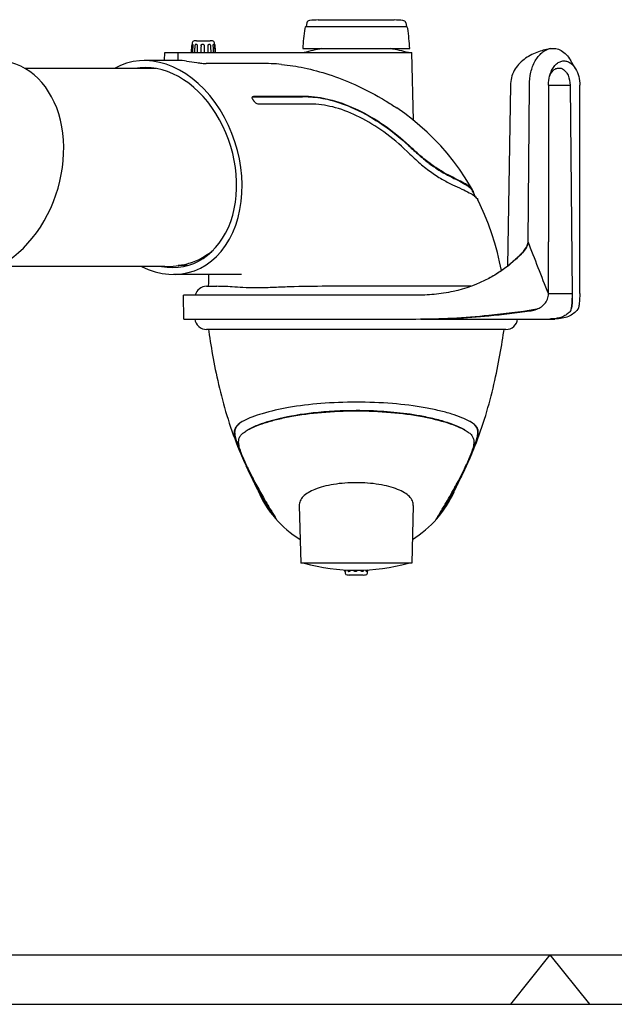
# Model space of a CAD drawing. Extents: x 0 to 420, y 0 to 297.
# Tile 3 of 11: x 181 to 241, y 0 to 99. Entities that reach past the tile are written whole.
import ezdxf

# ---------------------------------------------------------------- set-up
doc = ezdxf.new("R2010")
doc.units = 0
doc.header["$LTSCALE"] = 23.1
for name, color, linetype in [('100001_DXF_CONTINUOUS_LINE', 7, 'CONTINUOUS'), ('100002_DXF_CONTINUOUS_LINE', 7, 'CONTINUOUS'), ('100006_DXF_CONTINUOUS_LINE', 7, 'CONTINUOUS'), ('100291_DXF_CONTINUOUS_LINE', 7, 'CONTINUOUS'), ('100330_DXF_FORMAT', 7, 'CONTINUOUS'), ('105-5481_DXF_CONTINUOUS_LI', 7, 'CONTINUOUS'), ('105-5810_DXF_CONTINUOUS_LI', 7, 'CONTINUOUS')]:
    doc.layers.add(name, color=color, linetype=linetype)

msp = doc.modelspace()

# ---------------------------------------------------------------- linework, layer by layer
at = {"layer": '100001_DXF_CONTINUOUS_LINE', "color": 7, "linetype": 'CONTINUOUS'}
for p, q in [((230.543, 68.132), (200.35, 68.132)), ((204.319, 54.376), (204.492, 53.998)), ((226.235, 53.643), (226.402, 53.998)), ((226.402, 53.998), (226.575, 54.376)), ((205.47, 51.973), (205.533, 51.841)), ((206.742, 49.74), (206.741, 49.745)), ((206.742, 49.74), (206.779, 49.771)), ((206.779, 49.775), (206.779, 49.771)), ((206.779, 49.771), (207.249, 49.189)), ((206.855, 49.846), (206.914, 49.747)), ((209.695, 50.346), (209.847, 44.532)), ((221.199, 50.346), (221.047, 44.532)), ((224.115, 49.771), (223.645, 49.189)), ((224.009, 49.796), (224.074, 49.903)), ((224.114, 49.771), (224.115, 49.774)), ((224.114, 49.771), (224.152, 49.74)), ((224.115, 49.774), (224.115, 49.775)), ((224.152, 49.745), (224.152, 49.74)), ((224.152, 49.74), (224.152, 49.74)), ((207.37, 48.967), (207.37, 48.962)), ((223.524, 48.962), (223.523, 48.967)), ((223.524, 48.962), (223.524, 48.962)), ((221.047, 44.532), (209.847, 44.532))]:
    msp.add_line(p, q, dxfattribs=at)
for points in [[(200.535, 68.132), (200.564, 67.919), (200.611, 67.596), (200.66, 67.267), (200.712, 66.932), (200.767, 66.593), (200.824, 66.25), (200.883, 65.903), (200.945, 65.551), (201.01, 65.194), (201.078, 64.833), (201.149, 64.468), (201.222, 64.099), (201.299, 63.727), (201.379, 63.351), (201.462, 62.972), (201.549, 62.589), (201.64, 62.204), (201.734, 61.816), (201.833, 61.427), (201.935, 61.036), (202.041, 60.644), (202.151, 60.251), (202.266, 59.857), (202.385, 59.462), (202.508, 59.066), (202.635, 58.672), (202.766, 58.279), (202.901, 57.889), (203.04, 57.5), (203.182, 57.115), (203.327, 56.733), (203.477, 56.347), (203.635, 55.957), (203.797, 55.566), (203.965, 55.173), (204.14, 54.773), (204.257, 54.513)], [(226.638, 54.515), (226.754, 54.773), (226.929, 55.173), (227.097, 55.566), (227.259, 55.957), (227.416, 56.347), (227.567, 56.733), (227.712, 57.115), (227.854, 57.5), (227.992, 57.889), (228.127, 58.279), (228.258, 58.672), (228.386, 59.066), (228.509, 59.462), (228.628, 59.857), (228.742, 60.251), (228.853, 60.644), (228.959, 61.036), (229.061, 61.427), (229.159, 61.816), (229.254, 62.204), (229.345, 62.589), (229.432, 62.972), (229.515, 63.351), (229.595, 63.727), (229.672, 64.099), (229.745, 64.468), (229.816, 64.833), (229.883, 65.194), (229.948, 65.551), (230.01, 65.903), (230.07, 66.25), (230.127, 66.593), (230.182, 66.932), (230.234, 67.267), (230.283, 67.596), (230.329, 67.919), (230.359, 68.132)], [(204.492, 53.998), (204.659, 53.643), (204.818, 53.309), (204.965, 53.006), (205.096, 52.736), (205.214, 52.496), (205.316, 52.289), (205.401, 52.114), (205.47, 51.973)], [(225.339, 51.795), (225.372, 51.866), (225.424, 51.973), (225.493, 52.114), (225.578, 52.289), (225.68, 52.496), (225.797, 52.736), (225.929, 53.006), (226.076, 53.309), (226.235, 53.643)], [(225.32, 51.756), (225.319, 51.754), (225.339, 51.795)]]:
    msp.add_lwpolyline(points, dxfattribs=at)
for centre, radius, start, end in [((200.35, 69.332), 1.2, 186.70358, 270), ((230.543, 69.332), 1.2, 270, 353.29642), ((206.268, 54.819), 4.634, 117.77219, 120.11938), ((224.753, 55.038), 4.381, 59.89281, 60.63543), ((223.677, 63.342), 21.278, 204.14304, 204.43267), ((242.051, 71.824), 41.565, 204.60967, 205.56108), ((225.765, 64.303), 23.576, 204.46165, 206.14289), ((205.58, 64.091), 23.078, 333.83668, 335.55833), ((189.226, 71.645), 41.142, 334.43401, 335.39522), ((215.447, 56.132), 10.8, 203.40647, 238.37053), ((215.447, 56.132), 10.8, 301.62947, 336.09505), ((215.447, 63.828), 20, 254.75185, 285.24815)]:
    msp.add_arc(centre, radius, start, end, dxfattribs=at)
msp.add_ellipse((177.522, 84.492), major_axis=(3.289, 10.526), ratio=0.734676, start_param=-2.915914, end_param=0.225679, dxfattribs=at)
for points, knots in [([(215.447, 60.793), (214.252, 60.793), (211.963, 60.709), (208.786, 60.327), (206.469, 59.817), (204.98, 59.321), (204.371, 59.058), (204.109, 58.919)], [0, 0, 0, 0, 0.309686, 0.593222, 0.828602, 0.923041, 1, 1, 1, 1]), ([(226.901, 58.856), (226.647, 58.999), (226.048, 59.269), (225.024, 59.624), (223.788, 59.954), (221.801, 60.363), (218.999, 60.705), (216.666, 60.793), (215.447, 60.793)], [0, 0, 0, 0, 0.074815, 0.167816, 0.27766, 0.402461, 0.687452, 1, 1, 1, 1]), ([(204.445, 57.963), (204.692, 58.106), (205.27, 58.377), (206.258, 58.733), (207.445, 59.065), (209.351, 59.477), (212.039, 59.824), (214.277, 59.914), (215.447, 59.914)], [0, 0, 0, 0, 0.075924, 0.169469, 0.279444, 0.404143, 0.688456, 1, 1, 1, 1]), ([(215.447, 59.94), (213.992, 59.94), (211.37, 59.81), (208.075, 59.277), (205.879, 58.642), (204.848, 58.197), (204.495, 57.992)], [0, 0, 0, 0, 0.389325, 0.701019, 0.8908, 1, 1, 1, 1]), ([(226.398, 57.992), (226.22, 58.096), (225.824, 58.292), (224.941, 58.649), (223.739, 59.014), (222.292, 59.342), (220.463, 59.649), (218.194, 59.882), (216.379, 59.94), (215.447, 59.94)], [0, 0, 0, 0, 0.055022, 0.117904, 0.254686, 0.390495, 0.51471, 0.750621, 1, 1, 1, 1]), ([(215.447, 59.914), (216.617, 59.914), (218.855, 59.825), (221.95, 59.423), (224.195, 58.891), (225.623, 58.377), (226.202, 58.106), (226.448, 57.963)], [0, 0, 0, 0, 0.311564, 0.595852, 0.830438, 0.924026, 1, 1, 1, 1]), ([(203.943, 58.828), (203.798, 58.743), (203.543, 58.576), (203.242, 58.258), (203.107, 57.859), (203.149, 57.39), (203.308, 56.832), (203.558, 56.154), (203.881, 55.366), (204.128, 54.808), (204.262, 54.515)], [0, 0, 0, 0, 0.103631, 0.187662, 0.264975, 0.355465, 0.473603, 0.623391, 0.80114, 1, 1, 1, 1]), ([(203.909, 58.807), (203.771, 58.722), (203.533, 58.555), (203.263, 58.235), (203.155, 57.85), (203.199, 57.402), (203.349, 56.869), (203.584, 56.226), (203.889, 55.478), (204.121, 54.949), (204.247, 54.67)], [0, 0, 0, 0, 0.104621, 0.188163, 0.265701, 0.357247, 0.475986, 0.625132, 0.801249, 1, 1, 1, 1]), ([(226.632, 54.515), (226.766, 54.808), (227.012, 55.366), (227.336, 56.154), (227.586, 56.832), (227.745, 57.39), (227.786, 57.859), (227.652, 58.258), (227.351, 58.577), (227.096, 58.744), (226.951, 58.828)], [0, 0, 0, 0, 0.198868, 0.376586, 0.526372, 0.644527, 0.734939, 0.812313, 0.896317, 1, 1, 1, 1]), ([(226.677, 54.737), (226.801, 55.013), (227.023, 55.521), (227.31, 56.229), (227.529, 56.826), (227.677, 57.332), (227.741, 57.775), (227.626, 58.355), (227.248, 58.644), (226.99, 58.803)], [0, 0, 0, 0, 0.200206, 0.367079, 0.505619, 0.620583, 0.715714, 0.799495, 1, 1, 1, 1]), ([(204.261, 54.639), (204.161, 54.861), (203.982, 55.279), (203.761, 55.869), (203.615, 56.373), (203.559, 56.8), (203.617, 57.168), (203.801, 57.477), (204.086, 57.739), (204.317, 57.888), (204.445, 57.963)], [0, 0, 0, 0, 0.191941, 0.358822, 0.496223, 0.605505, 0.696353, 0.784115, 0.882819, 1, 1, 1, 1]), ([(226.448, 57.963), (226.579, 57.888), (226.813, 57.736), (227.102, 57.468), (227.283, 57.151), (227.335, 56.772), (227.27, 56.332), (227.113, 55.811), (226.881, 55.202), (226.693, 54.771), (226.59, 54.542)], [0, 0, 0, 0, 0.115858, 0.21314, 0.299855, 0.390361, 0.500463, 0.639174, 0.807347, 1, 1, 1, 1]), ([(205.583, 51.867), (205.503, 52.017), (205.148, 52.685), (204.807, 53.36), (204.554, 53.89)], [0, 0, 0, 0, 0.224268, 1, 1, 1, 1]), ([(204.599, 53.913), (204.69, 53.723), (205.022, 53.042), (205.37, 52.37), (205.629, 51.887)], [0, 0, 0, 0, 0.277502, 1, 1, 1, 1]), ([(204.601, 53.915), (204.686, 53.741), (205.009, 53.095), (205.349, 52.457), (205.605, 51.995)], [0, 0, 0, 0, 0.268024, 1, 1, 1, 1]), ([(225.215, 51.862), (225.301, 52.017), (225.674, 52.694), (226.031, 53.381), (226.293, 53.915)], [0, 0, 0, 0, 0.229611, 1, 1, 1, 1]), ([(225.221, 51.805), (225.303, 51.957), (225.673, 52.653), (226.029, 53.357), (226.294, 53.913)], [0, 0, 0, 0, 0.219115, 1, 1, 1, 1]), ([(226.339, 53.89), (226.25, 53.702), (225.918, 53.022), (225.57, 52.35), (225.311, 51.867)], [0, 0, 0, 0, 0.275291, 1, 1, 1, 1]), ([(206.741, 49.745), (206.741, 49.75), (206.733, 49.766), (206.719, 49.797), (206.694, 49.844), (206.643, 49.941), (206.554, 50.101), (206.421, 50.341), (206.254, 50.641), (206.055, 50.999), (205.827, 51.414), (205.667, 51.71), (205.583, 51.867)], [0, 0, 0, 0, 0.006448, 0.020853, 0.04301, 0.072961, 0.156414, 0.270211, 0.412665, 0.582647, 0.778827, 1, 1, 1, 1]), ([(205.605, 51.995), (205.725, 51.778), (206.132, 51.056), (206.555, 50.344), (206.855, 49.846)], [0, 0, 0, 0, 0.298736, 1, 1, 1, 1]), ([(205.629, 51.887), (205.728, 51.702), (205.91, 51.365), (206.161, 50.91), (206.362, 50.547), (206.518, 50.267), (206.631, 50.061), (206.703, 49.93), (206.743, 49.853), (206.762, 49.816), (206.773, 49.792), (206.779, 49.779), (206.779, 49.775)], [0, 0, 0, 0, 0.262119, 0.477523, 0.648651, 0.779812, 0.876216, 0.942773, 0.966298, 0.983665, 0.994885, 1, 1, 1, 1]), ([(215.447, 52.667), (214.681, 52.668), (213.566, 52.587), (212.178, 52.301), (211.31, 52.029), (210.607, 51.698), (210.083, 51.311), (209.754, 50.854), (209.69, 50.508), (209.695, 50.346)], [0, 0, 0, 0, 0.344561, 0.499787, 0.636661, 0.752561, 0.847756, 0.926847, 1, 1, 1, 1]), ([(221.199, 50.346), (221.203, 50.508), (221.14, 50.854), (220.811, 51.311), (220.287, 51.698), (219.584, 52.029), (218.716, 52.301), (217.328, 52.587), (216.213, 52.668), (215.447, 52.667)], [0, 0, 0, 0, 0.073151, 0.152243, 0.247438, 0.363338, 0.500213, 0.655439, 1, 1, 1, 1]), ([(224.074, 49.903), (224.153, 50.035), (224.541, 50.683), (224.921, 51.336), (225.215, 51.862)], [0, 0, 0, 0, 0.203391, 1, 1, 1, 1]), ([(224.115, 49.775), (224.115, 49.779), (224.121, 49.791), (224.131, 49.815), (224.15, 49.851), (224.188, 49.925), (224.257, 50.051), (224.367, 50.25), (224.516, 50.519), (224.709, 50.867), (224.95, 51.304), (225.125, 51.627), (225.221, 51.805)], [0, 0, 0, 0, 0.005179, 0.016493, 0.033983, 0.057659, 0.124496, 0.221062, 0.352191, 0.523066, 0.738163, 1, 1, 1, 1]), ([(225.311, 51.867), (225.227, 51.71), (225.067, 51.414), (224.838, 50.999), (224.64, 50.641), (224.472, 50.341), (224.34, 50.101), (224.251, 49.941), (224.2, 49.844), (224.175, 49.797), (224.161, 49.766), (224.153, 49.75), (224.152, 49.745)], [0, 0, 0, 0, 0.221171, 0.41735, 0.587338, 0.729791, 0.843586, 0.927038, 0.95699, 0.979147, 0.993552, 1, 1, 1, 1]), ([(206.914, 49.747), (206.954, 49.682), (207.077, 49.477), (207.2, 49.273), (207.282, 49.132)], [0, 0, 0, 0, 0.317031, 1, 1, 1, 1]), ([(223.617, 49.142), (223.64, 49.181), (223.77, 49.4), (223.902, 49.618), (224.009, 49.796)], [0, 0, 0, 0, 0.181353, 1, 1, 1, 1]), ([(207.282, 49.132), (207.295, 49.11), (207.317, 49.072), (207.346, 49.022), (207.361, 48.989), (207.37, 48.973), (207.37, 48.967)], [0, 0, 0, 0, 0.41065, 0.714288, 0.911309, 1, 1, 1, 1]), ([(223.523, 48.967), (223.523, 48.973), (223.533, 48.991), (223.549, 49.025), (223.58, 49.077), (223.603, 49.118), (223.617, 49.142)], [0, 0, 0, 0, 0.088051, 0.284874, 0.58865, 1, 1, 1, 1])]:
    msp.add_open_spline(points, degree=3, knots=knots, dxfattribs=at)
at = {"layer": '100002_DXF_CONTINUOUS_LINE', "color": 7, "linetype": 'CONTINUOUS'}
for p, q in [((196.104, 95.292), (196.125, 96.092)), ((196.125, 96.092), (221.047, 96.092)), ((197.449, 96.092), (197.435, 95.292)), ((221.226, 89.246), (221.047, 96.092)), ((197.435, 95.292), (194.045, 95.292)), ((205.814, 94.992), (200.305, 94.992)), ((205.053, 91.632), (210.035, 91.632)), ((210.064, 91.662), (205.082, 91.662)), ((210.546, 90.884), (205.563, 90.884)), ((227.265, 81.962), (227.185, 82.116)), ((227.393, 81.718), (227.265, 81.962)), ((227.522, 81.473), (227.393, 81.718)), ((203.877, 73.692), (196.996, 73.692)), ((200.351, 72.492), (201.392, 72.492)), ((227.008, 72.492), (212.46, 72.492))]:
    msp.add_line(p, q, dxfattribs=at)
for points in [[(227.223, 82.158), (226.989, 82.571), (226.448, 83.459), (225.871, 84.318), (225.264, 85.141), (224.632, 85.926), (223.975, 86.674), (223.292, 87.39), (222.594, 88.066), (221.877, 88.708), (221.124, 89.331), (220.333, 89.936), (219.529, 90.505)], [(230.103, 74.078), (229.914, 74.971), (229.69, 75.891), (229.428, 76.836), (229.123, 77.803), (228.778, 78.777), (228.393, 79.745), (227.965, 80.706), (227.72, 81.213)], [(200.517, 73.692), (200.524, 73.62), (200.533, 73.466), (200.539, 73.304), (200.54, 73.133), (200.537, 72.955), (200.529, 72.769), (200.518, 72.575), (200.512, 72.492)]]:
    msp.add_lwpolyline(points, dxfattribs=at)
for centre, radius, start, end in [((215.447, 76.796), 20, 99.98252, 105.24815), ((215.447, 76.796), 20, 74.75185, 80.01748), ((205.833, 71.649), 23.343, 84.89344, 90.04649), ((205.053, 91.563), 0.0934, 136.53208, 141.16892), ((210.036, 62.319), 29.313, 88.9299, 90.00163), ((210.065, 62.195), 29.467, 88.93487, 90.0009), ((195.897, 85.6), 10.791, 31.27398, 32.24534), ((210.545, 60.003), 30.881, 89.3299, 90.0003), ((210.545, 59.998), 30.886, 88.99136, 89.32896), ((226.466, 81.74), 0.811, 27.59129, 28.85247), ((226.528, 81.773), 0.795, 27.43959, 28.97843), ((227.057, 80.883), 0.74, 26.47016, 29.67937), ((200.35, 71.292), 1.2, 90, 165.51213)]:
    msp.add_arc(centre, radius, start, end, dxfattribs=at)
for centre, major_axis, ratio, start_param, end_param in [((195.52, 84.492), (-3.289, 10.526), 0.734676, 2.529413, 6.444008), ((195.52, 84.492), (-3.076, 9.844), 0.734676, 2.775894, 6.19753), ((197.254, 84.492), (0.469, 10.794), 0.782304, -0.07152, 0.033975)]:
    msp.add_ellipse(centre, major_axis=major_axis, ratio=ratio, start_param=start_param, end_param=end_param, dxfattribs=at)
for points, knots in [([(198.325, 95.232), (198.667, 95.186), (199.183, 95.102), (199.843, 95.016), (200.162, 94.992), (200.305, 94.992)], [0, 0, 0, 0, 0.520056, 0.784828, 1, 1, 1, 1]), ([(207.91, 94.899), (208.675, 94.83), (210.286, 94.577), (212.766, 93.9), (215.38, 92.879), (217.111, 91.986), (217.977, 91.479)], [0, 0, 0, 0, 0.215014, 0.455691, 0.718788, 1, 1, 1, 1]), ([(205.024, 91.358), (205.008, 91.383), (204.965, 91.46), (204.942, 91.574), (204.98, 91.622)], [0, 0, 0, 0, 0.327917, 1, 1, 1, 1]), ([(205.053, 91.632), (205.045, 91.632), (205.017, 91.63), (204.989, 91.621), (204.972, 91.61)], [0, 0, 0, 0, 0.275287, 1, 1, 1, 1]), ([(204.985, 91.627), (204.991, 91.633), (205.018, 91.655), (205.055, 91.662), (205.082, 91.662)], [0, 0, 0, 0, 0.226696, 1, 1, 1, 1]), ([(210.583, 91.626), (211.242, 91.614), (212.73, 91.403), (215.179, 90.557), (217.978, 89.019), (219.831, 87.552), (220.746, 86.686)], [0, 0, 0, 0, 0.171736, 0.388049, 0.671673, 1, 1, 1, 1]), ([(210.612, 91.657), (211.424, 91.642), (213.156, 91.347), (215.732, 90.337), (218.351, 88.79), (219.993, 87.457), (220.782, 86.709)], [0, 0, 0, 0, 0.211225, 0.451918, 0.71709, 1, 1, 1, 1]), ([(217.977, 91.479), (218.117, 91.397), (218.642, 91.084), (219.158, 90.757), (219.529, 90.505)], [0, 0, 0, 0, 0.265479, 1, 1, 1, 1]), ([(205.563, 90.884), (205.479, 90.884), (205.301, 90.978), (205.173, 91.115), (205.12, 91.202)], [0, 0, 0, 0, 0.453535, 1, 1, 1, 1]), ([(220.575, 86.109), (219.846, 86.825), (218.326, 88.104), (215.889, 89.598), (213.481, 90.579), (211.852, 90.866), (211.088, 90.879)], [0, 0, 0, 0, 0.282931, 0.547929, 0.788455, 1, 1, 1, 1]), ([(220.746, 86.686), (221.085, 86.365), (221.723, 85.778), (222.666, 84.997), (223.559, 84.362), (224.432, 83.841), (225.276, 83.407), (226.038, 83.03), (226.65, 82.678), (226.975, 82.407), (227.084, 82.268)], [0, 0, 0, 0, 0.180241, 0.334783, 0.472975, 0.603021, 0.727114, 0.83943, 0.931651, 1, 1, 1, 1]), ([(227.223, 82.158), (227.153, 82.285), (226.916, 82.538), (226.425, 82.867), (225.756, 83.217), (224.922, 83.626), (223.956, 84.153), (222.912, 84.852), (221.842, 85.723), (221.139, 86.371), (220.782, 86.709)], [0, 0, 0, 0, 0.054627, 0.128173, 0.222973, 0.339933, 0.479034, 0.638623, 0.814163, 1, 1, 1, 1]), ([(220.575, 86.109), (220.956, 85.736), (221.711, 85.024), (222.877, 84.077), (224.032, 83.326), (225.113, 82.77), (226.052, 82.347), (226.807, 81.987), (227.357, 81.649), (227.624, 81.383), (227.7, 81.25)], [0, 0, 0, 0, 0.183985, 0.358223, 0.517838, 0.658403, 0.777313, 0.873385, 0.946894, 1, 1, 1, 1]), ([(227.084, 82.268), (227.093, 82.257), (227.127, 82.213), (227.157, 82.167), (227.176, 82.131)], [0, 0, 0, 0, 0.264209, 1, 1, 1, 1]), ([(227.303, 81.896), (227.303, 81.91), (227.297, 81.971), (227.281, 82.03), (227.264, 82.073)], [0, 0, 0, 0, 0.241476, 1, 1, 1, 1]), ([(205.351, 72.325), (204.902, 72.325), (204.093, 72.355), (203, 72.437), (202.128, 72.485), (201.617, 72.492), (201.392, 72.492)], [0, 0, 0, 0, 0.339364, 0.612973, 0.829739, 1, 1, 1, 1]), ([(212.46, 72.492), (211.21, 72.492), (209.371, 72.476), (207.003, 72.368), (205.883, 72.325), (205.351, 72.325)], [0, 0, 0, 0, 0.527584, 0.775413, 1, 1, 1, 1])]:
    msp.add_open_spline(points, degree=3, knots=knots, dxfattribs=at)
msp.add_open_spline([(227.264, 82.073), (227.255, 82.096), (227.244, 82.118), (227.233, 82.14)], degree=3, dxfattribs=at)
at = {"layer": '100006_DXF_CONTINUOUS_LINE', "color": 7, "linetype": 'CONTINUOUS'}
for p, q in [((195.234, 94.492), (182.006, 94.492)), ((198.398, 74.592), (197.47, 74.592)), ((196.124, 74.492), (179.274, 74.492))]:
    msp.add_line(p, q, dxfattribs=at)
msp.add_arc((196.119, 83.716), 9.224, 270.03292, 284.17302, dxfattribs=at)
msp.add_open_spline([(198.377, 74.773), (198.853, 74.893), (199.796, 75.259), (200.631, 75.827), (201.024, 76.154)], degree=3, knots=[0, 0, 0, 0, 0.489644, 1, 1, 1, 1], dxfattribs=at)
at = {"layer": '100291_DXF_CONTINUOUS_LINE', "color": 7, "linetype": 'CONTINUOUS'}
for p, q in [((237.585, 94.458), (237.076, 95.317)), ((231.015, 92.792), (230.725, 74.539)), ((232.788, 76.992), (232.915, 92.792)), ((234.84, 92.792), (237.026, 92.792)), ((234.84, 92.792), (234.84, 76.992)), ((237.026, 92.792), (237.253, 71.751)), ((238.002, 76.992), (238.002, 92.792)), ((232.786, 76.92), (232.788, 76.992)), ((234.84, 71.753), (234.84, 76.992)), ((238.005, 71.753), (238.002, 76.992)), ((221.394, 71.592), (198.002, 71.592)), ((198.043, 69.192), (198.002, 71.592)), ((234.84, 71.751), (237.253, 71.751)), ((237.253, 71.751), (237.253, 71.597)), ((198.043, 69.192), (221.466, 69.192)), ((221.959, 69.192), (235.489, 69.192))]:
    msp.add_line(p, q, dxfattribs=at)
for centre, radius, start, end in [((236.76, 92.993), 1.945, 152.69821, 157.87563), ((223.686, 71.516), 13.569, 0.59304, 0.99307), ((223.805, 71.517), 13.45, 0.19354, 0.59358), ((220.293, 154.697), 85.549, 275.72257, 278.87102), ((220.504, 159.017), 89.88, 275.31411, 277.97619), ((232.627, 72.704), 2.718, 288.53995, 288.75698), ((232.672, 72.579), 2.586, 288.69488, 296.36112), ((235.855, 70.529), 1.326, 344.07271, 346.3241)]:
    msp.add_arc(centre, radius, start, end, dxfattribs=at)
for points, knots in [([(235, 96.49), (234.547, 96.398), (233.63, 96.146), (232.55, 95.585), (231.811, 94.913), (231.364, 94.285), (231.079, 93.564), (231.015, 93.049), (231.015, 92.792)], [0, 0, 0, 0, 0.234821, 0.481663, 0.609632, 0.739387, 0.869678, 1, 1, 1, 1]), ([(232.915, 92.792), (232.915, 93.233), (233.01, 94.086), (233.374, 95.072), (233.8, 95.713), (234.161, 96.087), (234.561, 96.356), (234.855, 96.46), (235, 96.49)], [0, 0, 0, 0, 0.291147, 0.56131, 0.684067, 0.797387, 0.901979, 1, 1, 1, 1]), ([(235, 96.49), (235.187, 96.528), (235.586, 96.535), (236.164, 96.317), (236.68, 95.898), (236.953, 95.525), (237.076, 95.317)], [0, 0, 0, 0, 0.225445, 0.458946, 0.714879, 1, 1, 1, 1]), ([(235.01, 93.903), (235.065, 94.073), (235.198, 94.389), (235.476, 94.795), (235.812, 95.089), (236.193, 95.252), (236.593, 95.263), (236.978, 95.121), (237.321, 94.844), (237.503, 94.596), (237.585, 94.458)], [0, 0, 0, 0, 0.151041, 0.28871, 0.412241, 0.524388, 0.631699, 0.742688, 0.864353, 1, 1, 1, 1]), ([(235.032, 93.885), (235.099, 94.016), (235.255, 94.247), (235.575, 94.489), (235.942, 94.565), (236.304, 94.453), (236.61, 94.182), (236.935, 93.641), (237.026, 93.135), (237.026, 92.792)], [0, 0, 0, 0, 0.129683, 0.242658, 0.344863, 0.448387, 0.564482, 0.697572, 1, 1, 1, 1]), ([(237.585, 94.458), (237.726, 94.219), (237.935, 93.672), (238.002, 93.092), (238.002, 92.792)], [0, 0, 0, 0, 0.480091, 1, 1, 1, 1]), ([(234.84, 92.792), (234.84, 92.888), (234.854, 93.263), (234.923, 93.637), (235.01, 93.903)], [0, 0, 0, 0, 0.255355, 1, 1, 1, 1]), ([(232.786, 76.92), (232.768, 76.694), (232.567, 76.259), (232.108, 75.754), (231.613, 75.279), (231.099, 74.823), (230.562, 74.395), (229.818, 73.863), (229.228, 73.51), (228.824, 73.296)], [0, 0, 0, 0, 0.12397, 0.249003, 0.374176, 0.499352, 0.624531, 0.749714, 1, 1, 1, 1]), ([(232.23, 75.919), (232.29, 75.983), (232.543, 76.267), (232.763, 76.624), (232.786, 76.92)], [0, 0, 0, 0, 0.227587, 1, 1, 1, 1]), ([(232.23, 75.919), (232.11, 75.785), (231.855, 75.53), (231.463, 75.16), (231.057, 74.804), (230.497, 74.352), (229.762, 73.83), (229.141, 73.465), (228.824, 73.296)], [0, 0, 0, 0, 0.125007, 0.250028, 0.375046, 0.500064, 0.750037, 1, 1, 1, 1]), ([(228.824, 73.296), (227.692, 72.695), (225.856, 72.025), (223.318, 71.644), (222.034, 71.594), (221.394, 71.592)], [0, 0, 0, 0, 0.49991, 0.750163, 1, 1, 1, 1]), ([(233.486, 70.172), (233.671, 70.201), (234.035, 70.326), (234.48, 70.69), (234.772, 71.186), (234.839, 71.565), (234.84, 71.753)], [0, 0, 0, 0, 0.249886, 0.499861, 0.749923, 1, 1, 1, 1]), ([(237.253, 71.597), (237.253, 71.315), (237.242, 70.929), (237.193, 70.469), (237.162, 70.29), (237.144, 70.216)], [0, 0, 0, 0, 0.608979, 0.83362, 1, 1, 1, 1]), ([(238.005, 71.753), (238.001, 71.568), (237.988, 71.22), (237.955, 70.807), (237.916, 70.526), (237.887, 70.368), (237.854, 70.253), (237.827, 70.191), (237.811, 70.172)], [0, 0, 0, 0, 0.346517, 0.650971, 0.775628, 0.87682, 0.951921, 1, 1, 1, 1]), ([(237.153, 70.256), (237.174, 70.323), (237.205, 70.494), (237.234, 70.79), (237.252, 71.157), (237.255, 71.423), (237.255, 71.563)], [0, 0, 0, 0, 0.161741, 0.393643, 0.679889, 1, 1, 1, 1]), ([(237.06, 70.006), (236.971, 69.901), (236.768, 69.705), (236.259, 69.385), (235.801, 69.263), (235.485, 69.223)], [0, 0, 0, 0, 0.229347, 0.467509, 1, 1, 1, 1]), ([(237.811, 70.172), (237.682, 70.019), (237.391, 69.738), (236.852, 69.423), (236.206, 69.231), (235.738, 69.192), (235.489, 69.192)], [0, 0, 0, 0, 0.229714, 0.462127, 0.713181, 1, 1, 1, 1]), ([(237.13, 70.165), (237.121, 70.132), (237.103, 70.077), (237.075, 70.024), (237.06, 70.006)], [0, 0, 0, 0, 0.589052, 1, 1, 1, 1]), ([(221.466, 69.192), (222.693, 69.192), (225.15, 69.264), (227.6, 69.453), (228.823, 69.575)], [0, 0, 0, 0, 0.499447, 1, 1, 1, 1]), ([(221.959, 69.192), (223.104, 69.192), (225.398, 69.254), (227.685, 69.417), (228.828, 69.523)], [0, 0, 0, 0, 0.499555, 1, 1, 1, 1]), ([(235.485, 69.223), (235.446, 69.218), (235.284, 69.2), (235.12, 69.193), (234.996, 69.193)], [0, 0, 0, 0, 0.24129, 1, 1, 1, 1])]:
    msp.add_open_spline(points, degree=3, knots=knots, dxfattribs=at)
for points in [[(234.84, 71.753), (234.155, 73.499), (233.471, 75.245), (232.788, 76.992)], [(232.976, 70.006), (233.15, 70.03), (233.324, 70.071), (233.491, 70.127)]]:
    msp.add_open_spline(points, degree=3, dxfattribs=at)
at = {"layer": '100330_DXF_FORMAT', "color": 7, "linetype": 'CONTINUOUS'}
for p, q in [((24.998, 4.998), (414.998, 4.998)), ((234.998, 4.998), (231.002, -0.002)), ((234.998, 4.998), (238.995, -0.002)), ((-0.002, -0.002), (419.998, -0.002))]:
    msp.add_line(p, q, dxfattribs=at)
at = {"layer": '105-5481_DXF_CONTINUOUS_LI', "color": 7, "linetype": 'CONTINUOUS'}
for p, q in [((210.455, 99.092), (210.391, 98.732)), ((210.391, 98.732), (220.502, 98.732)), ((211.606, 99.414), (219.287, 99.414)), ((211.607, 99.389), (211.606, 99.414)), ((211.607, 99.389), (219.287, 99.389)), ((219.287, 99.389), (219.287, 99.414)), ((220.439, 99.092), (220.502, 98.732)), ((210.047, 96.492), (220.847, 96.492))]:
    msp.add_line(p, q, dxfattribs=at)
for centre, radius, start, end in [((230.119, 95.445), 20.1, 171.18516, 177.01494), ((210.553, 98.48), 0.3, 122.67275, 171.18516), ((210.75, 99.037), 0.3, 93.7727, 169.49415), ((215.447, 27.802), 71.691, 93.0706, 93.77272), ((215.447, 27.802), 71.691, 86.22728, 86.9294), ((220.144, 99.037), 0.3, 10.50585, 86.2273), ((220.34, 98.48), 0.3, 8.81484, 57.32725), ((200.774, 95.445), 20.1, 2.98506, 8.81484)]:
    msp.add_arc(centre, radius, start, end, dxfattribs=at)
at = {"layer": '105-5810_DXF_CONTINUOUS_LI', "color": 7, "linetype": 'CONTINUOUS'}
for p, q in [((198.836, 96.799), (198.836, 96.793)), ((199.32, 97.28), (199.321, 97.28)), ((199.321, 97.28), (199.322, 97.28)), ((199.322, 97.28), (199.323, 97.28)), ((199.323, 97.28), (199.57, 97.28)), ((199.57, 97.28), (200.47, 97.28)), ((200.47, 97.28), (200.718, 97.28)), ((200.718, 97.28), (200.718, 97.28)), ((200.718, 97.28), (200.719, 97.28)), ((200.719, 97.28), (200.72, 97.28)), ((201.167, 96.793), (201.166, 96.798)), ((214.259, 43.868), (214.263, 43.832)), ((214.263, 43.832), (214.263, 43.825)), ((214.376, 43.86), (214.378, 43.835)), ((214.586, 43.847), (214.587, 43.833)), ((214.834, 43.842), (214.834, 43.835)), ((216.187, 43.833), (216.188, 43.844)), ((216.446, 43.835), (216.447, 43.855)), ((216.593, 43.826), (216.594, 43.832)), ((216.594, 43.832), (216.597, 43.865)), ((216.631, 43.832), (216.634, 43.868)), ((214.749, 43.344), (214.747, 43.344)), ((214.747, 43.344), (214.747, 43.344)), ((214.997, 43.344), (214.749, 43.344)), ((214.749, 43.344), (214.749, 43.344)), ((215.897, 43.344), (214.997, 43.344)), ((216.144, 43.344), (215.897, 43.344)), ((216.145, 43.344), (216.144, 43.344)), ((216.146, 43.344), (216.145, 43.344)), ((216.147, 43.344), (216.146, 43.344)), ((216.147, 43.344), (216.147, 43.344))]:
    msp.add_line(p, q, dxfattribs=at)
for points in [[(198.836, 96.793), (198.829, 96.719), (198.823, 96.64), (198.816, 96.561), (198.81, 96.482), (198.804, 96.403), (198.799, 96.324), (198.794, 96.244), (198.789, 96.165), (198.785, 96.092)], [(198.881, 96.923), (198.876, 96.918), (198.872, 96.913), (198.868, 96.908), (198.864, 96.902), (198.86, 96.897), (198.857, 96.89), (198.855, 96.884), (198.852, 96.877), (198.85, 96.871), (198.847, 96.863), (198.845, 96.855), (198.844, 96.847), (198.842, 96.838), (198.84, 96.829), (198.839, 96.819), (198.837, 96.81), (198.836, 96.799)], [(198.914, 96.942), (198.912, 96.941), (198.905, 96.938), (198.898, 96.935), (198.892, 96.932), (198.887, 96.928), (198.881, 96.923)], [(199.16, 96.792), (199.155, 96.718), (199.149, 96.639), (199.144, 96.56), (199.138, 96.481), (199.133, 96.402), (199.128, 96.323), (199.124, 96.244), (199.119, 96.165), (199.116, 96.092)], [(199.248, 96.933), (199.243, 96.93), (199.234, 96.925), (199.226, 96.919), (199.218, 96.913), (199.21, 96.906), (199.203, 96.899), (199.197, 96.891), (199.191, 96.882), (199.185, 96.873), (199.179, 96.863), (199.175, 96.853), (199.171, 96.842), (199.167, 96.831), (199.164, 96.82), (199.162, 96.809), (199.16, 96.797), (199.16, 96.792)], [(200.76, 96.791), (200.76, 96.796), (200.759, 96.807), (200.757, 96.817), (200.754, 96.827), (200.751, 96.838), (200.747, 96.847), (200.743, 96.857), (200.738, 96.866), (200.733, 96.875), (200.727, 96.884), (200.721, 96.892), (200.715, 96.899), (200.708, 96.906), (200.7, 96.913), (200.692, 96.919), (200.684, 96.924), (200.683, 96.925)], [(200.801, 96.092), (200.797, 96.165), (200.793, 96.244), (200.789, 96.323), (200.785, 96.402), (200.78, 96.481), (200.775, 96.56), (200.77, 96.639), (200.765, 96.718), (200.76, 96.791)], [(201.166, 96.798), (201.165, 96.808), (201.164, 96.818), (201.162, 96.828), (201.159, 96.839), (201.157, 96.849), (201.154, 96.859), (201.15, 96.869), (201.146, 96.878), (201.142, 96.886), (201.138, 96.894), (201.133, 96.901), (201.128, 96.908), (201.123, 96.914), (201.117, 96.92), (201.111, 96.925), (201.104, 96.93), (201.097, 96.934), (201.09, 96.938), (201.083, 96.941), (201.081, 96.941)], [(201.204, 96.793), (201.204, 96.799), (201.203, 96.81), (201.201, 96.819), (201.2, 96.829), (201.198, 96.838), (201.196, 96.847), (201.195, 96.855), (201.193, 96.863), (201.19, 96.871), (201.188, 96.877), (201.185, 96.884), (201.183, 96.89), (201.18, 96.897), (201.176, 96.902), (201.172, 96.908), (201.168, 96.913), (201.164, 96.918), (201.159, 96.923)], [(201.218, 96.092), (201.213, 96.166), (201.209, 96.245), (201.203, 96.324), (201.198, 96.403), (201.192, 96.482), (201.186, 96.561), (201.18, 96.641), (201.173, 96.72), (201.167, 96.793)], [(201.255, 96.092), (201.251, 96.165), (201.246, 96.244), (201.241, 96.324), (201.236, 96.403), (201.23, 96.482), (201.224, 96.561), (201.217, 96.64), (201.211, 96.719), (201.204, 96.793)], [(214.263, 43.825), (214.264, 43.815), (214.266, 43.805), (214.267, 43.796), (214.269, 43.786), (214.27, 43.778), (214.272, 43.769), (214.274, 43.762), (214.276, 43.754), (214.279, 43.747), (214.281, 43.741), (214.284, 43.734), (214.287, 43.728), (214.291, 43.722), (214.294, 43.717), (214.299, 43.711), (214.303, 43.706)], [(214.587, 43.833), (214.587, 43.827), (214.589, 43.816), (214.591, 43.805), (214.594, 43.794), (214.597, 43.783), (214.601, 43.773), (214.606, 43.763), (214.611, 43.753), (214.617, 43.743), (214.623, 43.735), (214.63, 43.726), (214.637, 43.719), (214.645, 43.712), (214.653, 43.705), (214.661, 43.7), (214.669, 43.694), (214.675, 43.692)], [(216.11, 43.699), (216.114, 43.702), (216.123, 43.709), (216.132, 43.716), (216.14, 43.724), (216.148, 43.733), (216.156, 43.743), (216.163, 43.753), (216.168, 43.764), (216.174, 43.776), (216.178, 43.788), (216.182, 43.8), (216.185, 43.813), (216.187, 43.826), (216.187, 43.833)], [(216.508, 43.683), (216.509, 43.684), (216.517, 43.687), (216.524, 43.69), (216.531, 43.694), (216.537, 43.699), (216.543, 43.704), (216.549, 43.709), (216.555, 43.716), (216.56, 43.722), (216.564, 43.73), (216.569, 43.737), (216.573, 43.745), (216.577, 43.754), (216.58, 43.763), (216.583, 43.773), (216.586, 43.783), (216.588, 43.794), (216.59, 43.805), (216.592, 43.816), (216.593, 43.826)], [(216.586, 43.701), (216.591, 43.706), (216.595, 43.711), (216.599, 43.717), (216.603, 43.722), (216.607, 43.728), (216.61, 43.734), (216.613, 43.741), (216.615, 43.747), (216.617, 43.754), (216.62, 43.762), (216.622, 43.769), (216.624, 43.778), (216.625, 43.786), (216.627, 43.796), (216.628, 43.805), (216.63, 43.815), (216.631, 43.825), (216.631, 43.832)], [(214.303, 43.706), (214.308, 43.701), (214.313, 43.697), (214.319, 43.693), (214.325, 43.689), (214.332, 43.686), (214.339, 43.683), (214.341, 43.683)]]:
    msp.add_lwpolyline(points, dxfattribs=at)
for centre, radius, start, end in [((218.793, 95.045), 20, 174.1263, 174.61373), ((199.097, 97.072), 0.2, 92.53935, 174.1263), ((219.163, 95.255), 20.27, 175.6589, 177.63341), ((200.02, 76.249), 21.043, 91.90632, 92.53936), ((229.847, 95.742), 30.458, 178.02871, 179.34081), ((480.603, 87.794), 280.963, 178.16525, 178.30752), ((480.625, 102.459), 280.586, 181.1578, 181.30023), ((163.559, 95.951), 36.942, 0.21878, 1.30041), ((200.02, 76.249), 21.043, 87.46064, 88.09368), ((200.943, 97.072), 0.2, 5.8737, 87.46065), ((179.879, 95.335), 21.19, 2.04651, 3.93464), ((181.247, 95.045), 20, 3, 5.8737), ((215.366, 43.839), 0.158, 325.16773, 333.49959), ((196.674, 45.579), 20, 354.1263, 355.08563), ((234.219, 45.579), 20, 185.38635, 185.8737), ((214.523, 43.553), 0.2, 185.8737, 267.46065), ((215.447, 64.375), 21.043, 267.46064, 268.09368), ((215.447, 64.375), 21.043, 271.90632, 272.53936), ((216.37, 43.553), 0.2, 272.53935, 354.1263)]:
    msp.add_arc(centre, radius, start, end, dxfattribs=at)
for points, knots in [([(198.914, 96.942), (198.915, 96.942), (198.918, 96.942), (198.922, 96.941), (198.926, 96.938), (198.931, 96.931), (198.938, 96.919), (198.944, 96.9), (198.949, 96.877), (198.952, 96.85), (198.953, 96.82), (198.952, 96.8), (198.951, 96.789)], [0, 0, 0, 0, 0.022991, 0.047575, 0.076744, 0.112069, 0.20315, 0.32206, 0.466594, 0.631787, 0.811719, 1, 1, 1, 1]), ([(199.248, 96.933), (199.251, 96.934), (199.264, 96.94), (199.278, 96.942), (199.289, 96.942)], [0, 0, 0, 0, 0.254443, 1, 1, 1, 1]), ([(199.289, 96.942), (199.305, 96.942), (199.338, 96.933), (199.377, 96.898), (199.403, 96.848), (199.408, 96.809), (199.407, 96.789)], [0, 0, 0, 0, 0.220619, 0.460235, 0.722215, 1, 1, 1, 1]), ([(199.784, 96.789), (199.785, 96.809), (199.794, 96.85), (199.829, 96.9), (199.88, 96.934), (199.941, 96.946), (200.001, 96.934), (200.053, 96.9), (200.088, 96.85), (200.096, 96.809), (200.097, 96.789)], [0, 0, 0, 0, 0.125092, 0.250258, 0.375173, 0.500026, 0.625018, 0.750096, 0.875129, 1, 1, 1, 1]), ([(200.491, 96.789), (200.491, 96.815), (200.501, 96.866), (200.542, 96.916), (200.585, 96.937), (200.618, 96.944), (200.652, 96.94), (200.673, 96.931), (200.683, 96.925)], [0, 0, 0, 0, 0.269321, 0.523795, 0.645404, 0.763658, 0.880872, 1, 1, 1, 1]), ([(201.019, 96.789), (201.017, 96.81), (201.018, 96.841), (201.026, 96.879), (201.034, 96.903), (201.044, 96.922), (201.055, 96.935), (201.068, 96.943), (201.077, 96.942), (201.081, 96.941)], [0, 0, 0, 0, 0.347542, 0.504654, 0.643879, 0.761598, 0.856786, 0.932628, 1, 1, 1, 1]), ([(214.378, 43.835), (214.379, 43.824), (214.38, 43.804), (214.379, 43.774), (214.376, 43.747), (214.371, 43.724), (214.364, 43.705), (214.358, 43.693), (214.353, 43.686), (214.349, 43.683), (214.345, 43.682), (214.342, 43.682), (214.341, 43.683)], [0, 0, 0, 0, 0.188217, 0.368033, 0.5332, 0.677903, 0.797226, 0.888383, 0.923526, 0.952466, 0.976916, 1, 1, 1, 1]), ([(214.834, 43.835), (214.835, 43.815), (214.83, 43.776), (214.804, 43.726), (214.765, 43.691), (214.732, 43.682), (214.716, 43.682)], [0, 0, 0, 0, 0.277721, 0.539736, 0.779418, 1, 1, 1, 1]), ([(215.496, 43.749), (215.486, 43.736), (215.463, 43.712), (215.42, 43.689), (215.371, 43.68), (215.322, 43.686), (215.278, 43.708), (215.242, 43.741), (215.218, 43.785), (215.212, 43.817), (215.211, 43.833)], [0, 0, 0, 0, 0.125045, 0.250091, 0.375051, 0.499905, 0.62477, 0.74976, 0.874942, 1, 1, 1, 1]), ([(216.11, 43.699), (216.1, 43.694), (216.079, 43.684), (216.045, 43.681), (216.011, 43.687), (215.98, 43.703), (215.953, 43.728), (215.926, 43.77), (215.918, 43.809), (215.918, 43.835)], [0, 0, 0, 0, 0.118863, 0.235784, 0.353806, 0.475183, 0.600927, 0.731194, 1, 1, 1, 1]), ([(216.508, 43.683), (216.504, 43.682), (216.495, 43.682), (216.482, 43.689), (216.471, 43.703), (216.461, 43.721), (216.453, 43.745), (216.445, 43.783), (216.444, 43.814), (216.446, 43.835)], [0, 0, 0, 0, 0.067281, 0.143384, 0.238585, 0.355979, 0.495065, 0.652218, 1, 1, 1, 1]), ([(214.716, 43.682), (214.705, 43.682), (214.691, 43.685), (214.678, 43.69), (214.675, 43.692)], [0, 0, 0, 0, 0.745514, 1, 1, 1, 1])]:
    msp.add_open_spline(points, degree=3, knots=knots, dxfattribs=at)
msp.add_open_spline([(215.524, 43.83), (215.522, 43.809), (215.517, 43.787), (215.507, 43.769)], degree=3, dxfattribs=at)

doc.saveas('drawing.dxf')
